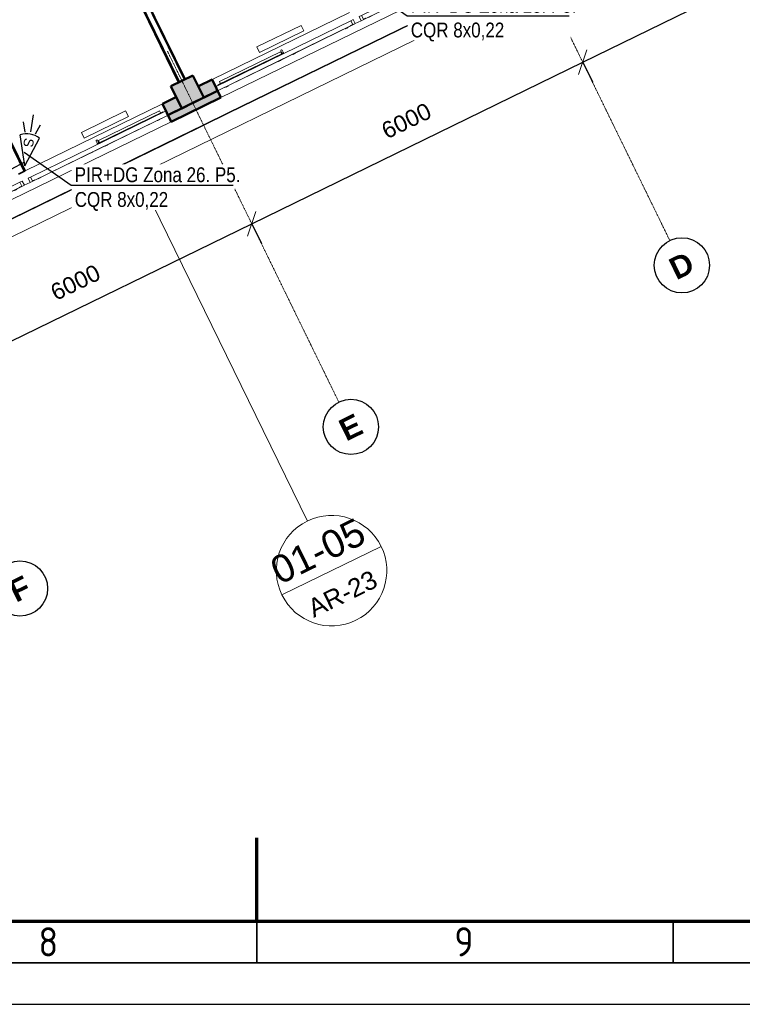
# Model space of a CAD drawing. Header units: millimetres. Extents: x -1662057 to -197461, y -941126 to 63888.
# Tile 96 of 209: x -1608190 to -1596419, y -361711 to -345670. Entities that reach past the tile are written whole.
import ezdxf
from ezdxf import colors
from ezdxf.entities.mleader import LeaderData, LeaderLine
from ezdxf.math import Vec2, Vec3

# ---------------------------------------------------------------- set-up
doc = ezdxf.new("R2010")
doc.units = ezdxf.units.MM
doc.linetypes.add('Grid Line', pattern=[22.225, 12.7, -3.175, 3.175, -3.175])
doc.layers.get('0').update_dxf_attribs({"linetype": 'CONTINUOUS'})
doc.layers.get('Defpoints').update_dxf_attribs({"linetype": 'CONTINUOUS'})
for name, color, linetype, lineweight in [('A-ANNO-DIMS', 211, 'CONTINUOUS', 9), ('A-ANNO-SYMB', 150, 'CONTINUOUS', 9), ('A-FLOR', 192, 'CONTINUOUS', 5), ('A-GLAZ', 151, 'CONTINUOUS', 5), ('A-MASS', 70, 'CONTINUOUS', 5), ('A-Wall', 252, 'CONTINUOUS', 0), ('A-WALL-PATT', 111, 'CONTINUOUS', 50), ('G-IMPT', 8, 'CONTINUOUS', 5), ('I-WALL', 2, 'CONTINUOUS', 18), ('M-EQPM', 50, 'CONTINUOUS', 5), ('S-Cols', 52, 'CONTINUOUS', 0), ('S-GRID', 1, 'CONTINUOUS', 9), ('S-GRID-IDEN', 1, 'CONTINUOUS', 25), ('VS_AS', 5, 'CONTINUOUS', 25)]:
    doc.layers.add(name, color=color, linetype=linetype, lineweight=lineweight)
for name, color, linetype in [('Apsardze', 5, 'CONTINUOUS'), ('Rasējuma lapa', 7, 'CONTINUOUS'), ('VS AS', 7, 'CONTINUOUS')]:
    doc.layers.add(name, color=color, linetype=linetype)
doc.styles.add('ARIAL', font='arialbd.ttf')
doc.styles.add('Arial_2', font='arial.ttf', dxfattribs={"height": 270})
doc.styles.add('Arial_3', font='arial.ttf', dxfattribs={"height": 300})
doc.styles.add('Arial_5', font='arial.ttf', dxfattribs={"height": 450})
doc.styles.add('ISO', font='iso')
doc.styles.add('MKM_Arial narrow', font='ARIALN.TTF')
doc.styles.add('ROMANS', font='arial.ttf', dxfattribs={"width": 0.8, "oblique": 15})
doc.dimstyles.new('Arrow_-_2_5mm_Arial', dxfattribs={"dimscale": 304.8, "dimtxt": 275.470038, "dimasz": 0.984252, "dimexe": 1.181102, "dimexo": 0.738189, "dimgap": 0.86122, "dimtad": 1, "dimdec": 0, "dimrnd": 5, "dimzin": 0, "dimdsep": 46, "dimtxsty": 'Arial_2', "dimblk1": 'OBLIQUE', "dimblk2": 'OBLIQUE', "dimsah": 1, "dimcen": 0.09, "dimazin": 0, "dimtfac": 1, "dimtdec": 4, "dimtix": 1, "dimtmove": 0, "dimatfit": 3, "dimfxl": 1, "dimtvp": 1, "dimtfill": 1, "dimtolj": 1, "dimtzin": 0, "dimarcsym": 2})

# ---------------------------------------------------------------- blocks, each defined once
blk = doc.blocks.new('SchueCal_Schueco_AWS-75-BS-SI__Family-02_Type 2_5080x1480 - Schueco_AWS-75-BS-SI__Family-02__Type 2-3433120-Pirmā stāva plāns uz atzīmes 0_000 M1-150')
at = {"layer": 'G-IMPT'}
for p, q in [((-2457, 19), (-2457, -18)), ((-2457, 19), (-1352, 19)), ((-1352, 19), (-1352, -18)), ((-1339, -18), (-1339, 30)), ((-1315, 30), (-1315, -18)), ((1315, -18), (1315, 30)), ((1339, 30), (1339, -18)), ((1352, 19), (1352, -18)), ((1352, 19), (2457, 19)), ((2457, 19), (2457, -18)), ((-2540, -28), (-2540, -103)), ((-2540, -28), (-97, -28)), ((-2540, -103), (-2540, -28)), ((-138, -103), (-2540, -103)), ((-2540, -103), (-1296, -103)), ((-2501, -22), (-2501, -18)), ((-2501, -18), (-2501, -22)), ((-2501, -18), (-1309, -18)), ((-2501, -22), (-1309, -22)), ((-2481, -28), (-2481, -22)), ((-2481, -22), (-2481, -28)), ((-2403, -105), (-2403, -103)), ((-2399, -109), (-2403, -105)), ((-2403, -105), (-2358, -105)), ((-2399, -109), (-2362, -109)), ((-2362, -109), (-2358, -105)), ((-2358, -103), (-2358, -105)), ((-1452, -105), (-1452, -103)), ((-1448, -109), (-1452, -105)), ((-1452, -105), (-1407, -105)), ((-1448, -109), (-1411, -109)), ((-1411, -109), (-1407, -105)), ((-1407, -103), (-1407, -105)), ((-1342, -18), (-1342, -9)), ((-1342, -9), (-1342, -18)), ((-1342, -18), (-1342, -9)), ((-1342, -9), (-1313, -9)), ((-1340, -9), (-1342, -9)), ((-1338, -9), (-1339, -9)), ((-1328, -22), (-1328, -28)), ((-1328, -22), (-1328, -28)), ((-1315, -9), (-1316, -9)), ((-1313, -9), (-1313, -18)), ((-1313, -9), (-1313, -18)), ((-1313, -9), (-1313, -18)), ((-1309, -18), (-1309, -22)), ((-1309, -22), (-1309, -18)), ((-1296, -103), (-63, -103)), ((-1187, -105), (-1187, -103)), ((-1183, -109), (-1187, -105)), ((-1187, -105), (-1142, -105)), ((-1183, -109), (-1146, -109)), ((-1146, -109), (-1142, -105)), ((-1142, -103), (-1142, -105)), ((-235, -105), (-235, -103)), ((-231, -109), (-235, -105)), ((-235, -105), (-190, -105)), ((-231, -109), (-194, -109)), ((-194, -109), (-190, -105)), ((-190, -103), (-190, -105)), ((-97, -98), (-138, -98)), ((-138, -98), (-138, -103)), ((-138, -103), (-138, -98)), ((-138, -98), (-97, -98)), ((-53, -103), (-138, -103)), ((-97, -98), (-97, -28)), ((-97, -28), (-53, -28)), ((-97, -28), (-97, -98)), ((-53, -28), (-53, -103)), ((53, -103), (53, -28)), ((53, -28), (97, -28)), ((137, -103), (53, -103)), ((63, -103), (1297, -103)), ((97, -28), (97, -98)), ((97, -28), (97, -98)), ((97, -28), (2540, -28)), ((97, -98), (137, -98)), ((97, -98), (137, -98)), ((137, -98), (137, -103)), ((137, -98), (137, -103)), ((137, -103), (2540, -103)), ((190, -105), (190, -103)), ((194, -109), (190, -105)), ((190, -105), (235, -105)), ((194, -109), (231, -109)), ((231, -109), (235, -105)), ((235, -103), (235, -105)), ((1142, -105), (1142, -103)), ((1146, -109), (1142, -105)), ((1142, -105), (1186, -105)), ((1146, -109), (1182, -109)), ((1182, -109), (1186, -105)), ((1186, -103), (1186, -105)), ((1297, -103), (2540, -103)), ((1308, -22), (1308, -18)), ((1308, -18), (1308, -22)), ((1308, -18), (2501, -18)), ((1308, -22), (2501, -22)), ((1313, -18), (1313, -9)), ((1313, -9), (1342, -9)), ((1313, -18), (1313, -9)), ((1313, -18), (1313, -9)), ((1316, -9), (1315, -9)), ((1328, -28), (1328, -22)), ((1328, -22), (1328, -28)), ((1339, -9), (1338, -9)), ((1342, -9), (1340, -9)), ((1342, -9), (1342, -18)), ((1342, -9), (1342, -18)), ((1342, -18), (1342, -9)), ((1406, -105), (1406, -103)), ((1410, -109), (1406, -105)), ((1406, -105), (1452, -105)), ((1410, -109), (1448, -109)), ((1448, -109), (1452, -105)), ((1452, -103), (1452, -105)), ((2358, -105), (2358, -103)), ((2362, -109), (2358, -105)), ((2358, -105), (2403, -105)), ((2362, -109), (2399, -109)), ((2399, -109), (2403, -105)), ((2403, -103), (2403, -105)), ((2481, -22), (2481, -28)), ((2481, -22), (2481, -28)), ((2501, -22), (2501, -18)), ((2501, -18), (2501, -22)), ((2540, -103), (2540, -28)), ((2540, -28), (2540, -103))]:
    blk.add_line(p, q, dxfattribs=at)
at = {"layer": 'G-IMPT', "flags": 128}
for points in [[(-1339, 30), (-1336, 39), (-1327, 42)], [(-1327, 42), (-1336, 39), (-1339, 30)], [(-1315, 30), (-1319, 39), (-1327, 42)], [(-1327, 42), (-1319, 39), (-1315, 30)], [(1315, 30), (1319, 39), (1327, 42)], [(1327, 42), (1319, 39), (1315, 30)], [(1339, 30), (1336, 39), (1327, 42)], [(1327, 42), (1336, 39), (1339, 30)], [(-2398, -107), (-2398, -107), (-2398, -107), (-2398, -107), (-2398, -107), (-2398, -107), (-2398, -107), (-2398, -107), (-2398, -107), (-2398, -107), (-2398, -107), (-2398, -107), (-2398, -107), (-2398, -107), (-2398, -107), (-2398, -107), (-2398, -107), (-2398, -107), (-2398, -107), (-2398, -107), (-2398, -107), (-2398, -107), (-2398, -107), (-2398, -107), (-2398, -107), (-2398, -107), (-2398, -107), (-2398, -107), (-2398, -107), (-2398, -107), (-2398, -107), (-2398, -107), (-2398, -107), (-2399, -107), (-2399, -107), (-2399, -107), (-2399, -107)], [(-2362, -107), (-2362, -107), (-2362, -107), (-2363, -107), (-2363, -107), (-2363, -107), (-2363, -107), (-2363, -107), (-2363, -107), (-2363, -107), (-2363, -107), (-2363, -107), (-2363, -107), (-2363, -107), (-2363, -107), (-2363, -107), (-2363, -107), (-2363, -107), (-2363, -107), (-2363, -107), (-2363, -107), (-2363, -107), (-2363, -107), (-2363, -107), (-2363, -107), (-2363, -107), (-2363, -107), (-2363, -107), (-2363, -107), (-2363, -107), (-2363, -107), (-2363, -107), (-2363, -107), (-2363, -107), (-2363, -107), (-2363, -107), (-2363, -107)], [(-1446, -107), (-1446, -107), (-1446, -107), (-1446, -107), (-1446, -107), (-1446, -107), (-1446, -107), (-1446, -107), (-1446, -107), (-1446, -107), (-1446, -107), (-1446, -107), (-1446, -107), (-1446, -107), (-1446, -107), (-1446, -107), (-1446, -107), (-1446, -107), (-1446, -107), (-1447, -107), (-1447, -107), (-1447, -107), (-1447, -107), (-1447, -107), (-1447, -107), (-1447, -107), (-1447, -107), (-1447, -107), (-1447, -107), (-1447, -107), (-1447, -107), (-1447, -107), (-1447, -107), (-1447, -107), (-1447, -107), (-1447, -107), (-1447, -107)], [(-1411, -107), (-1411, -107), (-1411, -107), (-1411, -107), (-1411, -107), (-1411, -107), (-1411, -107), (-1411, -107), (-1411, -107), (-1411, -107), (-1411, -107), (-1411, -107), (-1411, -107), (-1411, -107), (-1411, -107), (-1411, -107), (-1411, -107), (-1411, -107), (-1412, -107), (-1412, -107), (-1412, -107), (-1412, -107), (-1412, -107), (-1412, -107), (-1412, -107), (-1412, -107), (-1412, -107), (-1412, -107), (-1412, -107), (-1412, -107), (-1412, -107), (-1412, -107), (-1412, -107), (-1412, -107), (-1412, -107), (-1412, -107), (-1412, -107)], [(-1181, -107), (-1181, -107), (-1181, -107), (-1181, -107), (-1181, -107), (-1181, -107), (-1181, -107), (-1181, -107), (-1181, -107), (-1181, -107), (-1181, -107), (-1181, -107), (-1181, -107), (-1181, -107), (-1181, -107), (-1181, -107), (-1181, -107), (-1181, -107), (-1181, -107), (-1182, -107), (-1182, -107), (-1182, -107), (-1182, -107), (-1182, -107), (-1182, -107), (-1182, -107), (-1182, -107), (-1182, -107), (-1182, -107), (-1182, -107), (-1182, -107), (-1182, -107), (-1182, -107), (-1182, -107), (-1182, -107), (-1182, -107), (-1182, -107)], [(-1146, -107), (-1146, -107), (-1146, -107), (-1146, -107), (-1146, -107), (-1146, -107), (-1146, -107), (-1146, -107), (-1146, -107), (-1146, -107), (-1146, -107), (-1146, -107), (-1146, -107), (-1146, -107), (-1146, -107), (-1146, -107), (-1146, -107), (-1146, -107), (-1147, -107), (-1147, -107), (-1147, -107), (-1147, -107), (-1147, -107), (-1147, -107), (-1147, -107), (-1147, -107), (-1147, -107), (-1147, -107), (-1147, -107), (-1147, -107), (-1147, -107), (-1147, -107), (-1147, -107), (-1147, -107), (-1147, -107), (-1147, -107), (-1147, -107)], [(-230, -107), (-230, -107), (-230, -107), (-230, -107), (-230, -107), (-230, -107), (-230, -107), (-230, -107), (-230, -107), (-230, -107), (-230, -107), (-230, -107), (-230, -107), (-230, -107), (-230, -107), (-230, -107), (-230, -107), (-230, -107), (-230, -107), (-230, -107), (-230, -107), (-230, -107), (-230, -107), (-230, -107), (-230, -107), (-230, -107), (-230, -107), (-230, -107), (-230, -107), (-230, -107), (-230, -107), (-230, -107), (-230, -107), (-231, -107), (-231, -107), (-231, -107), (-231, -107)], [(-194, -107), (-194, -107), (-194, -107), (-195, -107), (-195, -107), (-195, -107), (-195, -107), (-195, -107), (-195, -107), (-195, -107), (-195, -107), (-195, -107), (-195, -107), (-195, -107), (-195, -107), (-195, -107), (-195, -107), (-195, -107), (-195, -107), (-195, -107), (-195, -107), (-195, -107), (-195, -107), (-195, -107), (-195, -107), (-195, -107), (-195, -107), (-195, -107), (-195, -107), (-195, -107), (-195, -107), (-195, -107), (-195, -107), (-195, -107), (-195, -107), (-195, -107), (-195, -107)], [(195, -107), (195, -107), (195, -107), (195, -107), (195, -107), (195, -107), (195, -107), (195, -107), (195, -107), (195, -107), (195, -107), (195, -107), (195, -107), (195, -107), (195, -107), (195, -107), (195, -107), (195, -107), (195, -107), (195, -107), (195, -107), (195, -107), (195, -107), (195, -107), (195, -107), (195, -107), (195, -107), (195, -107), (195, -107), (195, -107), (195, -107), (195, -107), (195, -107), (194, -107), (194, -107), (194, -107), (194, -107)], [(231, -107), (231, -107), (231, -107), (230, -107), (230, -107), (230, -107), (230, -107), (230, -107), (230, -107), (230, -107), (230, -107), (230, -107), (230, -107), (230, -107), (230, -107), (230, -107), (230, -107), (230, -107), (230, -107), (230, -107), (230, -107), (230, -107), (230, -107), (230, -107), (230, -107), (230, -107), (230, -107), (230, -107), (230, -107), (230, -107), (230, -107), (230, -107), (230, -107), (230, -107), (230, -107), (230, -107), (230, -107)], [(1147, -107), (1147, -107), (1147, -107), (1147, -107), (1147, -107), (1147, -107), (1147, -107), (1147, -107), (1147, -107), (1147, -107), (1147, -107), (1147, -107), (1147, -107), (1147, -107), (1147, -107), (1147, -107), (1147, -107), (1147, -107), (1147, -107), (1146, -107), (1146, -107), (1146, -107), (1146, -107), (1146, -107), (1146, -107), (1146, -107), (1146, -107), (1146, -107), (1146, -107), (1146, -107), (1146, -107), (1146, -107), (1146, -107), (1146, -107), (1146, -107), (1146, -107), (1146, -107)], [(1182, -107), (1182, -107), (1182, -107), (1182, -107), (1182, -107), (1182, -107), (1182, -107), (1182, -107), (1182, -107), (1182, -107), (1182, -107), (1182, -107), (1182, -107), (1182, -107), (1182, -107), (1182, -107), (1182, -107), (1182, -107), (1181, -107), (1181, -107), (1181, -107), (1181, -107), (1181, -107), (1181, -107), (1181, -107), (1181, -107), (1181, -107), (1181, -107), (1181, -107), (1181, -107), (1181, -107), (1181, -107), (1181, -107), (1181, -107), (1181, -107), (1181, -107), (1181, -107)], [(1412, -107), (1412, -107), (1412, -107), (1412, -107), (1412, -107), (1412, -107), (1412, -107), (1412, -107), (1412, -107), (1412, -107), (1412, -107), (1412, -107), (1412, -107), (1412, -107), (1412, -107), (1412, -107), (1412, -107), (1412, -107), (1412, -107), (1411, -107), (1411, -107), (1411, -107), (1411, -107), (1411, -107), (1411, -107), (1411, -107), (1411, -107), (1411, -107), (1411, -107), (1411, -107), (1411, -107), (1411, -107), (1411, -107), (1411, -107), (1411, -107), (1411, -107), (1411, -107)], [(1447, -107), (1447, -107), (1447, -107), (1447, -107), (1447, -107), (1447, -107), (1447, -107), (1447, -107), (1447, -107), (1447, -107), (1447, -107), (1447, -107), (1447, -107), (1447, -107), (1447, -107), (1447, -107), (1447, -107), (1447, -107), (1446, -107), (1446, -107), (1446, -107), (1446, -107), (1446, -107), (1446, -107), (1446, -107), (1446, -107), (1446, -107), (1446, -107), (1446, -107), (1446, -107), (1446, -107), (1446, -107), (1446, -107), (1446, -107), (1446, -107), (1446, -107), (1446, -107)], [(2363, -107), (2363, -107), (2363, -107), (2363, -107), (2363, -107), (2363, -107), (2363, -107), (2363, -107), (2363, -107), (2363, -107), (2363, -107), (2363, -107), (2363, -107), (2363, -107), (2363, -107), (2363, -107), (2363, -107), (2363, -107), (2363, -107), (2363, -107), (2363, -107), (2363, -107), (2363, -107), (2363, -107), (2363, -107), (2363, -107), (2363, -107), (2363, -107), (2363, -107), (2363, -107), (2363, -107), (2363, -107), (2363, -107), (2362, -107), (2362, -107), (2362, -107), (2362, -107)], [(2399, -107), (2399, -107), (2399, -107), (2398, -107), (2398, -107), (2398, -107), (2398, -107), (2398, -107), (2398, -107), (2398, -107), (2398, -107), (2398, -107), (2398, -107), (2398, -107), (2398, -107), (2398, -107), (2398, -107), (2398, -107), (2398, -107), (2398, -107), (2398, -107), (2398, -107), (2398, -107), (2398, -107), (2398, -107), (2398, -107), (2398, -107), (2398, -107), (2398, -107), (2398, -107), (2398, -107), (2398, -107), (2398, -107), (2398, -107), (2398, -107), (2398, -107), (2398, -107)]]:
    blk.add_lwpolyline(points, dxfattribs=at)
blk = doc.blocks.new('SchueCal_Schueco_AWS-75-BS-SI__Family-02_Type 2_5080x1480 - Type 2-3433123-Pirmā stāva plāns uz atzīmes 0_000 M1-150')
blk.add_blockref('SchueCal_Schueco_AWS-75-BS-SI__Family-02_Type 2_5080x1480 - Schueco_AWS-75-BS-SI__Family-02__Type 2-3433120-Pirmā stāva plāns uz atzīmes 0_000 M1-150', (0, 0))
blk = doc.blocks.new('788507_788512_ventil compact cv22 h_ 500mm - wysokość 500mm-2154633-Pirmā stāva plāns uz atzīmes 0_000 M1-150')
at = {"layer": 'M-EQPM', "color": 252}
for p, q in [((0, 0), (800, 0)), ((0, 0), (0, -102)), ((800, -102), (0, -102)), ((800, 0), (800, -102))]:
    blk.add_line(p, q, dxfattribs=at)
blk = doc.blocks.new('Grid - Ass 4_0mm-197408-Pirmā stāva plāns uz atzīmes 0_000 M1-150')
at = {"layer": 'S-GRID-IDEN'}
blk.add_circle((0, 0), 3, dxfattribs=at)
blk = doc.blocks.new('_OBLIQUE')
at = {"color": 0, "linetype": 'ByBlock'}
blk.add_line((-0.5, -0.5), (0.5, 0.5), dxfattribs=at)
blk = doc.blocks.new('*D1373')
at = {"layer": 'A-ANNO-DIMS', "color": 0, "lineweight": -2, "transparency": 16777216}
for p, q in [((-1609802, -351627), (-1604411, -348994)), ((-1604405, -349006), (-1604253, -349318)), ((-1609797, -351638), (-1609644, -351950))]:
    blk.add_line(p, q, dxfattribs=at)
at = {"layer": 'Defpoints', "color": 0, "transparency": 16777216}
for p in [(-1604504, -348804), (-1604411, -348994), (-1609896, -351436)]:
    blk.add_point(p, dxfattribs=at)
at = {"layer": 'A-ANNO-DIMS', "color": 0, "lineweight": -2, "transparency": 16777216, "xscale": 299.9999999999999, "yscale": 299.9999999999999, "zscale": 299.9999999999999}
for p, rotation in [((-1604411, -348994), 26.0254347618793), ((-1609802, -351627), 206.0254347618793)]:
    blk.add_blockref('_OBLIQUE', p, dxfattribs=dict(at, rotation=rotation))
at = {"layer": 'A-ANNO-DIMS', "color": 0, "transparency": 16777216, "insert": (-1607282, -349951), "char_height": 270, "attachment_point": 5, "rotation": 26.0254, "style": 'Arial_2', "bg_fill": 3, "box_fill_scale": 1.1, "bg_fill_color": 256, "bg_fill_true_color": 13158600, "bg_fill_transparency": 0}
blk.add_mtext('\\A1;6000', dxfattribs=at)
blk = doc.blocks.new('*D1374')
at = {"layer": 'A-ANNO-DIMS', "color": 0, "lineweight": -2, "transparency": 16777216}
for p, q in [((-1604411, -348994), (-1599019, -346362)), ((-1599014, -346373), (-1598861, -346685)), ((-1604405, -349006), (-1604253, -349318))]:
    blk.add_line(p, q, dxfattribs=at)
at = {"layer": 'Defpoints', "color": 0, "transparency": 16777216}
for p in [(-1599112, -346171), (-1599019, -346362), (-1604504, -348804)]:
    blk.add_point(p, dxfattribs=at)
at = {"layer": 'A-ANNO-DIMS', "color": 0, "lineweight": -2, "transparency": 16777216, "xscale": 299.9999999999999, "yscale": 299.9999999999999, "zscale": 299.9999999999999}
for p, rotation in [((-1599019, -346362), 26.0254347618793), ((-1604411, -348994), 206.0254347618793)]:
    blk.add_blockref('_OBLIQUE', p, dxfattribs=dict(at, rotation=rotation))
at = {"layer": 'A-ANNO-DIMS', "color": 0, "transparency": 16777216, "insert": (-1601891, -347318), "char_height": 270, "attachment_point": 5, "rotation": 26.0254, "style": 'Arial_2', "bg_fill": 3, "box_fill_scale": 1.1, "bg_fill_color": 256, "bg_fill_true_color": 13158600, "bg_fill_transparency": 0}
blk.add_mtext('\\A1;6000', dxfattribs=at)
blk = doc.blocks.new('*D1375')
at = {"layer": 'A-ANNO-DIMS', "color": 0, "lineweight": -2, "transparency": 16777216}
for p, q in [((-1599019, -346362), (-1593628, -343729)), ((-1593622, -343741), (-1593470, -344052)), ((-1599014, -346373), (-1598861, -346685))]:
    blk.add_line(p, q, dxfattribs=at)
at = {"layer": 'Defpoints', "color": 0, "transparency": 16777216}
for p in [(-1593721, -343538), (-1593628, -343729), (-1599112, -346171)]:
    blk.add_point(p, dxfattribs=at)
at = {"layer": 'A-ANNO-DIMS', "color": 0, "lineweight": -2, "transparency": 16777216, "xscale": 299.9999999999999, "yscale": 299.9999999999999, "zscale": 299.9999999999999}
for p, rotation in [((-1593628, -343729), 26.0254347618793), ((-1599019, -346362), 206.0254347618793)]:
    blk.add_blockref('_OBLIQUE', p, dxfattribs=dict(at, rotation=rotation))
at = {"layer": 'A-ANNO-DIMS', "color": 0, "transparency": 16777216, "insert": (-1596499, -344686), "char_height": 270, "attachment_point": 5, "rotation": 26.0254, "style": 'Arial_2', "bg_fill": 3, "box_fill_scale": 1.1, "bg_fill_color": 256, "bg_fill_true_color": 13158600, "bg_fill_transparency": 0}
blk.add_mtext('\\A1;6000', dxfattribs=at)
blk = doc.blocks.new('Floor Plan - M_Callout-525-Pirmā stāva plāns uz atzīmes 0_000 M1-150')
at = {"layer": 'A-ANNO-SYMB', "color": 45}
blk.add_line((-6, 0), (6, 0), dxfattribs=at)
for start, end in [(360, 180), (180, 360)]:
    blk.add_arc((0, 0), 6, start, end, dxfattribs=at)
blk = doc.blocks.new('A1_L')
at = {"layer": 'Rasējuma lapa', "lineweight": 70}
for p, q in [((-415.5, 10), (-415.5, 20)), ((-821, 10), (-10, 10))]:
    blk.add_line(p, q, dxfattribs=at)
at = {"layer": 'Rasējuma lapa', "lineweight": 35}
for p, q in [((-415.5, 5), (-415.5, 10)), ((-365.5, 5), (-365.5, 10)), ((-826, 5), (-5, 5))]:
    blk.add_line(p, q, dxfattribs=at)
at = {"layer": 'Rasējuma lapa'}
blk.add_line((-841, 0), (0, 0), dxfattribs=at)
at = {"layer": 'Rasējuma lapa', "style": 'ISO'}
for s, p in [('8', (-441.72, 5.75)), ('9', (-391.78, 5.75))]:
    blk.add_text(s, height=3.5, dxfattribs=at).set_placement(p)
blk = doc.blocks.new('*U1264')
at = {"layer": 'Rasējuma lapa'}
blk.add_blockref('A1_L', (0, 0), dxfattribs=at)
blk = doc.blocks.new('pir')
at = {"layer": 'Apsardze'}
for p, q in [((0, 0), (-457, 153)), ((-530, 1), (-797, 1)), ((-512, 81), (-665, 133)), ((0, 0), (-457, -152)), ((-512, -84), (-662, -135))]:
    blk.add_line(p, q, dxfattribs=at)
blk.add_arc((-151, 1), 342, 153.6522, 206.5245, dxfattribs=at)
blk = doc.blocks.new('_None')

msp = doc.modelspace()

# ---------------------------------------------------------------- hatches: boundary and pattern name
at = {"layer": 'A-Wall', "true_color": 0x636466}
for points in [[(-1605054.91183, -346649.58914), (-1605057.10568, -346645.09615), (-1605277.26252, -346752.59482), (-1605275.06867, -346757.08782), (-1605165.37934, -346703.52847)], [(-1605643.49441, -346936.98356), (-1605645.68826, -346932.49056), (-1605865.8451, -347039.98923), (-1605863.65125, -347044.48223), (-1605713.299, -346971.0679)], [(-1604914.06663, -346938.03954), (-1604914.5054, -346937.14094), (-1605024.33487, -346991.88156)], [(-1605318.43634, -347135.48608), (-1605318.87511, -347134.58748), (-1605572.25453, -347259.42099)]]:
    msp.add_hatch(color=251, dxfattribs=at).paths.add_polyline_path(points, flags=0)
at = {"layer": 'A-WALL-PATT', "true_color": 0x636466}
for points in [[(-1604967.15781, -346829.30901), (-1605054.91183, -346649.58914), (-1605275.06867, -346757.08782), (-1605187.31465, -346936.80769), (-1605077.50116, -346883.18771)], [(-1605555.74039, -347116.70343), (-1605643.49441, -346936.98356), (-1605863.65125, -347044.48223), (-1605775.89723, -347224.2021), (-1605625.42082, -347150.72715)], [(-1604914.5054, -346937.14094), (-1604967.15781, -346829.30901), (-1605371.52752, -347026.75556), (-1605318.87511, -347134.58748), (-1605024.77426, -346990.98326)], [(-1605318.87511, -347134.58748), (-1605371.52752, -347026.75556), (-1605775.89723, -347224.2021), (-1605723.24482, -347332.03402), (-1605572.69392, -347258.52269)]]:
    msp.add_hatch(color=251, dxfattribs=at).paths.add_polyline_path(points, flags=0)
at = {"layer": 'S-Cols', "true_color": 0x636466}
for points in [[(-1605191.80765, -346939.00154), (-1605367.31569, -346579.5618), (-1605547.03556, -346667.31582), (-1605371.52752, -347026.75556)], [(-1605371.52752, -347026.75556), (-1605547.03556, -346667.31582), (-1605726.75543, -346755.06983), (-1605551.24739, -347114.50958)]]:
    msp.add_hatch(color=251, dxfattribs=at).paths.add_polyline_path(points, flags=0)

# ---------------------------------------------------------------- linework, layer by layer
at = {"color": 251, "lineweight": 5, "true_color": 0x636466}
for p, q in [((-1600239.48266, -344961.09969), (-1604791.36761, -347183.70423)), ((-1604786.97991, -347192.69022), (-1600235.09495, -344970.08569)), ((-1604791.22776, -347183.63594), (-1604791.36761, -347183.70423)), ((-1604786.84006, -347192.62193), (-1604791.22776, -347183.63594)), ((-1604786.97991, -347192.69022), (-1604786.84006, -347192.62193)), ((-1605609.66175, -347583.26271), (-1610156.42546, -349803.36663)), ((-1610152.03776, -349812.35263), (-1605605.27405, -347592.24871))]:
    msp.add_line(p, q, dxfattribs=at)
at = {"layer": 'A-FLOR', "color": 251, "true_color": 0x636466}
for p, q in [((-1605279.56167, -346759.28167), (-1605275.06867, -346757.08782)), ((-1605643.49441, -346936.98356), (-1605639.00141, -346934.78971))]:
    msp.add_line(p, q, dxfattribs=at)
at = {"layer": 'A-MASS', "color": 251, "lineweight": 18, "true_color": 0x636466}
for p, q in [((-1604791.36761, -347183.70423), (-1605197.95411, -347382.23319)), ((-1604786.97991, -347192.69022), (-1605193.56641, -347391.21918)), ((-1604791.36761, -347183.70423), (-1604786.97991, -347192.69022)), ((-1605609.66175, -347583.26271), (-1605197.95411, -347382.23319)), ((-1605605.27405, -347592.24871), (-1605193.56641, -347391.21918)), ((-1605605.27405, -347592.24871), (-1605609.66175, -347583.26271))]:
    msp.add_line(p, q, dxfattribs=at)
at = {"layer": 'A-Wall', "color": 251, "lineweight": 5, "true_color": 0x636466}
for p, q in [((-1605591.96552, -346689.25432), (-1608180.70909, -341387.51812)), ((-1605580.73303, -346683.76969), (-1608169.4766, -341382.03349)), ((-1605513.33808, -346650.86194), (-1608102.08165, -341349.12574)), ((-1605502.10559, -346645.37731), (-1608090.84916, -341343.64111)), ((-1608123.57598, -348142.3991), (-1610803.36434, -342654.20353)), ((-1608112.34349, -348136.91447), (-1610786.64723, -342659.9514)), ((-1605057.10568, -346645.09615), (-1602819.59328, -345552.55861)), ((-1602628.10368, -345687.19045), (-1602723.35522, -345733.70008)), ((-1605277.26252, -346752.59482), (-1605187.31465, -346936.80769)), ((-1605275.06867, -346757.08782), (-1605054.91183, -346649.58914)), ((-1605863.65125, -347044.48223), (-1605643.49441, -346936.98356)), ((-1604914.5054, -346937.14094), (-1605723.24482, -347332.03402)), ((-1605555.74039, -347116.70343), (-1605645.68826, -346932.49056)), ((-1604958.17181, -346824.92131), (-1604967.15781, -346829.30901)), ((-1608103.35749, -348132.52677), (-1605865.8451, -347039.98923)), ((-1605775.89723, -347224.2021), (-1605784.88322, -347228.5898))]:
    msp.add_line(p, q, dxfattribs=at)
at = {"layer": 'A-Wall', "color": 251, "true_color": 0x636466}
for p, q in [((-1600349.1819, -344709.08745), (-1604914.06663, -346938.03954)), ((-1602723.35522, -345733.70008), (-1602628.10368, -345687.19045)), ((-1604967.15781, -346829.30901), (-1604958.17181, -346824.92131)), ((-1605784.88322, -347228.5898), (-1605775.89723, -347224.2021)), ((-1605722.80605, -347332.93262), (-1610305.66276, -349570.66012)), ((-1608114.95135, -348366.32066), (-1608019.69982, -348319.81103))]:
    msp.add_line(p, q, dxfattribs=at)
at = {"layer": 'A-Wall', "color": 251, "lineweight": 50, "true_color": 0x636466}
for p, q in [((-1605277.26252, -346752.59482), (-1605057.10568, -346645.09615)), ((-1604914.06663, -346938.03954), (-1605057.10568, -346645.09615)), ((-1605865.8451, -347039.98923), (-1605645.68826, -346932.49056)), ((-1604967.15781, -346829.30901), (-1605775.89723, -347224.2021)), ((-1604914.06663, -346938.03954), (-1605722.80605, -347332.93262)), ((-1604967.15781, -346829.30901), (-1605187.31465, -346936.80769)), ((-1605722.80605, -347332.93262), (-1605865.8451, -347039.98923)), ((-1605775.89723, -347224.2021), (-1605555.74039, -347116.70343))]:
    msp.add_line(p, q, dxfattribs=at)
at = {"layer": 'I-WALL', "color": 251, "lineweight": 35, "true_color": 0x636466}
for p, q in [((-1605493.1196, -346640.98961), (-1608081.86316, -341339.25341)), ((-1608189.69509, -341391.90582), (-1605600.95152, -346693.64202)), ((-1608103.35749, -348132.52677), (-1610773.27353, -342664.54969)), ((-1605493.1196, -346640.98961), (-1605600.95152, -346693.64202)), ((-1608103.35749, -348132.52677), (-1608211.18942, -348185.17919))]:
    msp.add_line(p, q, dxfattribs=at)
at = {"layer": 'S-Cols', "color": 251, "lineweight": 50, "true_color": 0x636466}
for p, q in [((-1605367.31569, -346579.5618), (-1605547.03556, -346667.31582)), ((-1605367.31569, -346579.5618), (-1605191.80765, -346939.00154)), ((-1605726.75543, -346755.06983), (-1605547.03556, -346667.31582)), ((-1605551.24739, -347114.50958), (-1605726.75543, -346755.06983)), ((-1605191.80765, -346939.00154), (-1605371.52752, -347026.75556)), ((-1605551.24739, -347114.50958), (-1605371.52752, -347026.75556))]:
    msp.add_line(p, q, dxfattribs=at)
at = {"layer": 'S-GRID', "color": 251, "linetype": 'Grid Line', "true_color": 0x636466}
for p, q in [((-1597600.4904, -349267.22034), (-1600392.6197, -343548.95099)), ((-1602992.08653, -351899.84092), (-1605784.21584, -346181.57157))]:
    msp.add_line(p, q, dxfattribs=at)
at = {"layer": 'VS_AS', "color": 5}
msp.add_lwpolyline([(-1608110.8927, -347991.07534), (-1608335.18721, -348108.50973), (-1611833.22938, -341024.33972), (-1618078.66772, -344075.96507), (-1618118.60695, -343989.76678)], dxfattribs=at)

# ---------------------------------------------------------------- block references
at = {"layer": 'A-ANNO-SYMB', "color": 251, "true_color": 0x636466, "xscale": 149.9999999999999, "yscale": 149.9999999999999, "zscale": 149.9999999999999, "rotation": 26.06501624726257}
msp.add_blockref('Floor Plan - M_Callout-525-Pirmā stāva plāns uz atzīmes 0_000 M1-150', (-1603109.63119, -354646.14583), dxfattribs=at)
at = {"layer": 'A-GLAZ', "color": 251, "true_color": 0x636466, "rotation": 26.02543476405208}
for p in [(-1602720.70339, -345618.33883), (-1608112.29952, -348250.95941)]:
    msp.add_blockref('SchueCal_Schueco_AWS-75-BS-SI__Family-02_Type 2_5080x1480 - Type 2-3433123-Pirmā stāva plāns uz atzīmes 0_000 M1-150', p, dxfattribs=at)
at = {"layer": 'M-EQPM', "color": 251, "true_color": 0x636466}
for p, rotation in [((-1603562.60512, -345854.15172), 206.0254347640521), ((-1606419.72459, -347249.23238), 206.0254347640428)]:
    msp.add_blockref('788507_788512_ventil compact cv22 h_ 500mm - wysokość 500mm-2154633-Pirmā stāva plāns uz atzīmes 0_000 M1-150', p, dxfattribs=dict(at, rotation=rotation))
at = {"layer": 'S-GRID-IDEN', "color": 251, "true_color": 0x636466, "xscale": 149.9999999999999, "yscale": 149.9999999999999, "zscale": 149.9999999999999, "rotation": 26.02543476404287}
for p in [(-1597403.04385, -349671.59005), (-1602794.63999, -352304.21063), (-1608186.23612, -354936.83121)]:
    msp.add_blockref('Grid - Ass 4_0mm-197408-Pirmā stāva plāns uz atzīmes 0_000 M1-150', p, dxfattribs=at)
at = {"layer": 'VS AS', "xscale": 1.0546875, "yscale": 1.0546875, "zscale": 1.0546875, "rotation": 260.4045063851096}
msp.add_blockref('pir', (-1608104.57087, -348048.5392), dxfattribs=at)

# ---------------------------------------------------------------- texts
at = {"layer": 'A-ANNO-SYMB', "color": 251, "true_color": 0x636466, "attachment_point": 1, "rotation": 26.065016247}
for s, insert, char_height, width, style in [('01-05', (-1604154.83484, -354476.86953), 450, 1984.1765625, 'Arial_5'), ('AR-23', (-1603531.55177, -355147.05939), 300, 1467.088125, 'Arial_3')]:
    msp.add_mtext(s, dxfattribs=dict(at, insert=insert, char_height=char_height, width=width, style=style))
at = {"layer": 'S-GRID-IDEN', "color": 251, "lineweight": 9, "true_color": 0x636466, "char_height": 360, "attachment_point": 1, "rotation": 26.065016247, "style": 'ARIAL'}
for s, insert, width in [('D', (-1597651.11356, -349594.99706), 444.9365625), ('E', (-1603029.23526, -352221.02677), 408.860625), ('F', (-1608407.35695, -354847.05649), 372.7846875)]:
    msp.add_mtext(s, dxfattribs=dict(at, insert=insert, width=width))
at = {"layer": 'VS AS', "color": 5, "style": 'ROMANS'}
msp.add_text('S', height=158.20312, rotation=260.404506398, dxfattribs=at).set_placement((-1608110.13361, -347587.33774, 875.19667))

# ---------------------------------------------------------------- next in the draw order: dimensions: what is measured, and where the dimension line sits
at = {"layer": 'A-ANNO-DIMS', "color": 251, "true_color": 0x636466}
dim = msp.add_linear_dim(base=(-1604410.84776, -348994.22377), p1=(-1609895.52108, -351436.22264), p2=(-1604503.92495, -348803.60206), angle=26.025434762, dimstyle='Arrow_-_2_5mm_Arial', override={"dimpost": '<>', "dimfxl": 6000}, dxfattribs=at)
dim.commit()
dim.dimension.update_dxf_attribs({"geometry": '*D1373', "text_midpoint": (-1607282.3095, -349950.77557)})

# ---------------------------------------------------------------- next in the draw order: dimensions: what is measured, and where the dimension line sits
dim = msp.add_linear_dim(base=(-1599019.25162, -346361.60319), p1=(-1604503.92495, -348803.60206), p2=(-1599112.32881, -346170.98148), angle=26.025434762, dimstyle='Arrow_-_2_5mm_Arial', override={"dimpost": '<>', "dimfxl": 6000}, dxfattribs=at)
dim.commit()
dim.dimension.update_dxf_attribs({"geometry": '*D1374', "text_midpoint": (-1601890.71336, -347318.15499)})

# ---------------------------------------------------------------- next in the draw order: linework, layer by layer
at = {"layer": 'A-ANNO-SYMB', "color": 251, "true_color": 0x636466}
msp.add_line((-1606258.13334, -348198.56265), (-1603504.5508, -353837.41936), dxfattribs=at)

# ---------------------------------------------------------------- next in the draw order: dimensions: what is measured, and where the dimension line sits
at = {"layer": 'A-ANNO-DIMS', "color": 251, "true_color": 0x636466}
dim = msp.add_linear_dim(base=(-1593627.65549, -343728.98261), p1=(-1599112.32881, -346170.98148), p2=(-1593720.73268, -343538.3609), angle=26.025434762, dimstyle='Arrow_-_2_5mm_Arial', override={"dimpost": '<>', "dimfxl": 6000}, dxfattribs=at)
dim.commit()
dim.dimension.update_dxf_attribs({"geometry": '*D1375', "text_midpoint": (-1596499.11723, -344685.53441)})

# ---------------------------------------------------------------- next in the draw order: linework, layer by layer
at = {"layer": 'A-ANNO-SYMB', "color": 251, "true_color": 0x636466}
msp.add_line((-1610629.11526, -350333.01298), (-1598996.99553, -344652.78319), dxfattribs=at)

# ---------------------------------------------------------------- next in the draw order: block references
at = {"layer": 'Rasējuma lapa', "xscale": 135.6730224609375, "yscale": 135.6730224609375, "zscale": 135.6730224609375}
msp.add_blockref('*U1264', (-1547956.19836, -361710.6175), dxfattribs=at)

# ---------------------------------------------------------------- next in the draw order: leaders
at = {"layer": 'VS_AS', "color": 7}
ml = msp.add_multileader_mtext('Standard', dxfattribs=at)
ml.set_content('{\\C5;PIR+DG Zona 2\\fArial Narrow|b0|i0|c186|p34;8\\fArial Narrow|b0|i0|c0|p34;. P5.\\fArial Narrow|b0|i0|c186|p34;\\P}CQR 8x0,22', color=7, style='MKM_Arial narrow')
ml.set_leader_properties(color=256, linetype='ByLayer', lineweight=-1)
ml.set_arrow_properties(name='NONE')
ml.build(insert=Vec2(0, 0))
ml.multileader.update_dxf_attribs({"has_dogleg": 0, "text_left_attachment_type": 6, "text_right_attachment_type": 6, "dogleg_length": 0.36, "arrow_head_size": 90.58202})
ctx = ml.context
ctx.base_point, ctx.char_height, ctx.arrow_head_size, ctx.landing_gap_size, ctx.plane_origin = Vec3(-1601880.0138, -345604.60801), 241.55204301, 90.58202, 60.38801, Vec3(-1596939.53041, -360318.62878)
ctx.left_attachment, ctx.right_attachment, ctx.attachment_type = 6, 6, 1
notes = []
notes.append((ctx, [(0, (1, 1, 0), (-1601880.3738, -345604.60801), (1, 0), 0.36, [(0, [(-1602641.80961, -345069.62359)], 0, [])])]))
ctx.mtext.insert, ctx.mtext.width, ctx.mtext.defined_height, ctx.mtext.flow_direction = Vec3(-1601819.62579, -345314.74555), 2555.3651324, 597.96664, 5
ctx.mtext.has_bg_fill, ctx.mtext.bg_color, ctx.mtext.bg_scale_factor, ctx.mtext.bg_transparency, ctx.mtext.use_window_bg_color = 1, -1073741824, 1.2, 0, 1
ml = msp.add_multileader_mtext('Standard', dxfattribs=at)
ml.set_content('{\\C5;PIR+DG Zona 2\\fArial Narrow|b0|i0|c186|p34;6\\fArial Narrow|b0|i0|c0|p34;. P5.\\fArial Narrow|b0|i0|c186|p34;\\P}CQR 8x0,22', color=7, style='MKM_Arial narrow')
ml.set_leader_properties(color=256, linetype='ByLayer', lineweight=-1)
ml.set_arrow_properties(name='NONE')
ml.build(insert=Vec2(0, 0))
ml.multileader.update_dxf_attribs({"has_dogleg": 0, "text_left_attachment_type": 6, "text_right_attachment_type": 6, "dogleg_length": 0.36, "arrow_head_size": 90.58202})
ctx = ml.context
ctx.base_point, ctx.char_height, ctx.arrow_head_size, ctx.landing_gap_size, ctx.plane_origin = Vec3(-1607354.28105, -348365.28978), 241.55204301, 90.58202, 60.38801, Vec3(-1602413.79766, -363079.31055)
ctx.left_attachment, ctx.right_attachment, ctx.attachment_type = 6, 6, 1
notes.append((ctx, [(0, (1, 1, 0), (-1607354.64105, -348365.28978), (1, 0), 0.36, [(0, [(-1608116.07686, -347830.30537)], 0, [])])]))
ctx.mtext.insert, ctx.mtext.width, ctx.mtext.defined_height, ctx.mtext.flow_direction = Vec3(-1607293.89304, -348075.42733), 2555.3651324, 597.96664, 5
ctx.mtext.has_bg_fill, ctx.mtext.bg_color, ctx.mtext.bg_scale_factor, ctx.mtext.bg_transparency, ctx.mtext.use_window_bg_color = 1, -1073741824, 1.2, 0, 1
for ctx, leaders in notes:
    for number, flags, end, landing, length, lines in leaders:
        leader = LeaderData()
        leader.index, (leader.has_last_leader_line, leader.has_dogleg_vector, leader.attachment_direction) = number, flags
        leader.last_leader_point, leader.dogleg_vector, leader.dogleg_length = Vec3(end), Vec3(landing), length
        for number, points, colour, breaks in lines:
            line = LeaderLine()
            line.index, line.vertices, line.color, line.breaks = number, Vec3.list(points), colors.encode_raw_color(colour), breaks
            leader.lines.append(line)
        ctx.leaders.append(leader)

doc.saveas('drawing.dxf')
